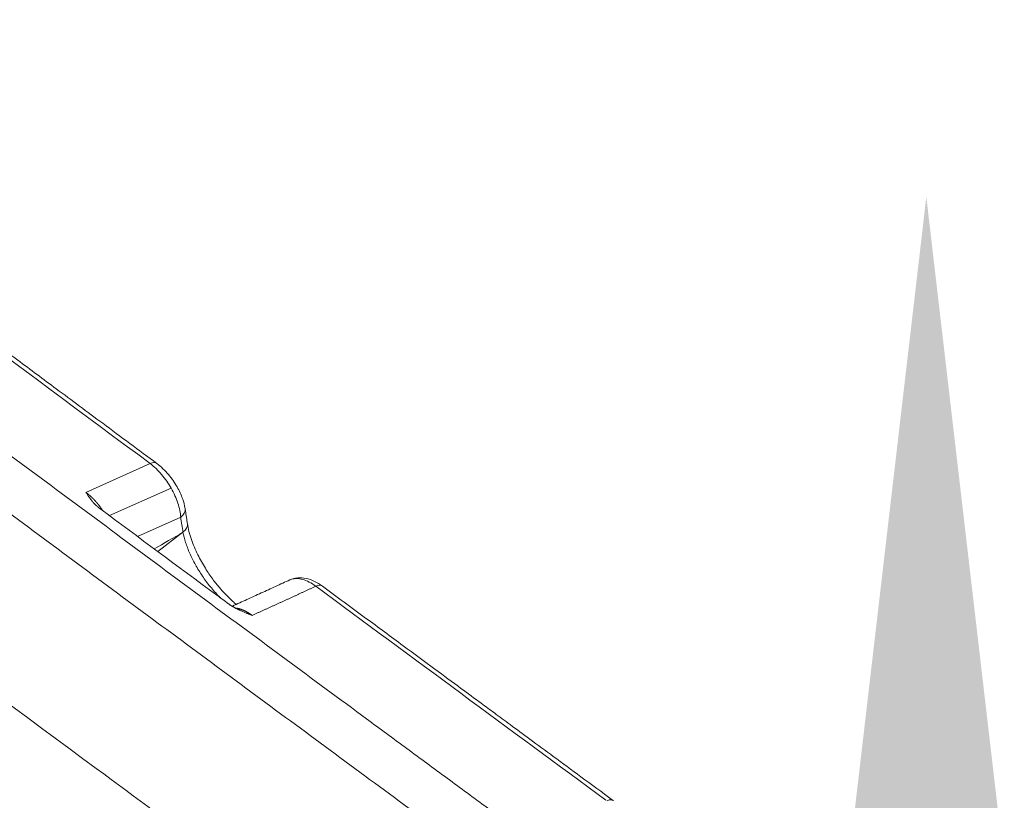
# Model space of a CAD drawing. Header units: millimetres. Extents: x 19214 to 26510, y -7957 to -532.
# Tile 112 of 150: x 26420 to 26436, y -7538 to -7526. Entities that reach past the tile are written whole.
import ezdxf

# ---------------------------------------------------------------- set-up
doc = ezdxf.new("R2010")
doc.units = ezdxf.units.MM
doc.header["$LTSCALE"] = 0.3175
doc.layers.add('1轮廓实线层', color=7, linetype='Continuous', lineweight=18)
doc.layers.add('7标注层', color=4, linetype='Continuous', lineweight=13)

# ---------------------------------------------------------------- blocks, each defined once
blk = doc.blocks.new('坐标系')
at = {"layer": '1轮廓实线层'}
for p, q in [((42539.3188, -35934.3223), (42538.7413, -35934.5803)), ((42539.5062, -35934.5414), (42538.9519, -35934.7891)), ((42539.2051, -35934.9768), (42539.5925, -35934.8036)), ((42539.3858, -35935.1106), (42539.613, -35934.9388))]:
    blk.add_line(p, q, dxfattribs=at)
for centre, major_axis, ratio, start_param, end_param in [((42539.2939, -35934.4335), (0.0838, 0.1129), 0.490318, 6.281863, 7.01939), ((42539.4931, -35934.747), (-0.139, -0.0214), 0.656514, 2.262195, 3.143114), ((42539.5136, -35934.8821), (-0.1391, -0.0208), 0.654628, 2.264809, 3.138834), ((42540.781, -35935.535), (-0.0836, -0.1131), 0.491715, 3.140073, 3.876982)]:
    blk.add_ellipse(centre, major_axis=major_axis, ratio=ratio, start_param=start_param, end_param=end_param, dxfattribs=at)
for points, knots in [([(42520.0546, -35920.3356), (42521.9234, -35921.8575), (42524.7207, -35924.0883), (42528.4637, -35926.9991), (42531.2802, -35929.157), (42533.6375, -35930.9401), (42535.5308, -35932.3607), (42536.9549, -35933.4242), (42538.3839, -35934.4867), (42539.5792, -35935.3723), (42540.5387, -35936.0814), (42541.1398, -35936.525), (42541.6215, -35936.8803), (42541.9836, -35937.147), (42542.285, -35937.369), (42542.4975, -35937.5255), (42542.617, -35937.6134), (42542.6806, -35937.6602), (42542.7088, -35937.6809)], [0, 0, 0, 0, 0.25, 0.375, 0.5, 0.625, 0.6875, 0.75, 0.8125, 0.875, 0.90625, 0.9375, 0.953125, 0.96875, 0.984375, 0.992187, 0.996094, 1, 1, 1, 1]), ([(42542.3105, -35937.9101), (42541.8367, -35937.5614), (42541.3629, -35937.2124), (42540.6523, -35936.6883), (42540.4154, -35936.5135), (42539.9417, -35936.1636), (42539.7049, -35935.9886), (42538.9944, -35935.4632), (42538.5208, -35935.1124), (42537.5738, -35934.4096), (42537.1004, -35934.0577), (42535.6803, -35932.9999), (42534.7339, -35932.292), (42533.315, -35931.2251), (42532.8422, -35930.8686), (42531.8969, -35930.1536), (42531.4244, -35929.7951), (42530.4799, -35929.0761), (42530.0079, -35928.7155), (42529.0641, -35927.9921), (42528.5924, -35927.6293), (42527.6491, -35926.9014), (42527.1776, -35926.5363), (42526.2347, -35925.8035), (42525.7634, -35925.4359), (42524.8211, -35924.698), (42524.3501, -35924.3278), (42523.4088, -35923.5842), (42522.9386, -35923.2109), (42521.9993, -35922.4608), (42521.5303, -35922.0839), (42520.8272, -35921.5163), (42520.5929, -35921.3267), (42520.2414, -35921.0417), (42520.1243, -35920.9466), (42519.89, -35920.7562), (42519.7729, -35920.6609), (42519.6557, -35920.5655)], [0, 0, 0, 0, 0.0625, 0.0625, 0.09375, 0.09375, 0.125, 0.125, 0.1875, 0.1875, 0.25, 0.25, 0.375, 0.375, 0.4375, 0.4375, 0.5, 0.5, 0.5625, 0.5625, 0.625, 0.625, 0.6875, 0.6875, 0.75, 0.75, 0.8125, 0.8125, 0.875, 0.875, 0.9375, 0.9375, 0.96875, 0.96875, 0.984375, 0.984375, 1, 1, 1, 1]), ([(42539.3777, -35934.3206), (42539.2158, -35934.2005), (42538.9152, -35933.9773), (42538.4989, -35933.6679), (42538.152, -35933.4097), (42537.8688, -35933.1988), (42537.6265, -35933.0182), (42537.4008, -35932.8498), (42537.0363, -35932.5777), (42536.5321, -35932.2009), (42535.9221, -35931.7439), (42535.3466, -35931.3119), (42534.8221, -35930.9175), (42534.4131, -35930.6092), (42534.0963, -35930.3702), (42533.835, -35930.1728), (42533.5111, -35929.9279), (42533.1239, -35929.6347), (42532.6736, -35929.2931), (42532.3524, -35929.0489), (42532.1813, -35928.9186)], [0, 0, 0, 0, 0.067409, 0.125199, 0.17337, 0.21192, 0.243138, 0.274309, 0.305978, 0.395012, 0.484387, 0.560221, 0.634926, 0.703078, 0.730793, 0.767039, 0.812082, 0.865922, 0.92856, 1, 1, 1, 1]), ([(42533.9131, -35933.4045), (42534.241, -35933.6498), (42534.569, -35933.8948), (42536.2089, -35935.1179), (42537.5216, -35936.091), (42539.5408, -35937.5822), (42540.247, -35938.1026), (42540.9533, -35938.6224)], [0, 0, 0, 0, 0.139842, 0.139842, 0.699215, 0.699215, 1, 1, 1, 1]), ([(42539.3188, -35934.3223), (42539.3549, -35934.3493), (42539.3892, -35934.382), (42539.4539, -35934.4582), (42539.4828, -35934.4998), (42539.5325, -35934.588), (42539.5522, -35934.6325), (42539.5813, -35934.7216), (42539.5898, -35934.7639), (42539.5925, -35934.8036)], [0, 0, 0, 0, 0.25, 0.25, 0.5, 0.5, 0.75, 0.75, 1, 1, 1, 1]), ([(42539.6321, -35934.7254), (42539.6274, -35934.696), (42539.6111, -35934.6327), (42539.562, -35934.5268), (42539.4977, -35934.4348), (42539.4329, -35934.3654), (42539.3968, -35934.3349), (42539.3777, -35934.3206)], [0, 0, 0, 0, 0.205698, 0.438977, 0.702065, 0.846557, 1, 1, 1, 1]), ([(42538.7413, -35934.5803), (42538.7421, -35934.581), (42538.7438, -35934.5822), (42538.7463, -35934.5841), (42538.7488, -35934.586), (42538.7514, -35934.588), (42538.7539, -35934.59), (42538.7565, -35934.592), (42538.759, -35934.5941), (42538.7616, -35934.5961), (42538.7642, -35934.5983), (42538.7667, -35934.6004), (42538.7693, -35934.6026), (42538.7719, -35934.6048), (42538.7745, -35934.607), (42538.777, -35934.6093), (42538.7796, -35934.6116), (42538.7822, -35934.6139), (42538.7848, -35934.6163), (42538.7874, -35934.6186), (42538.79, -35934.6211), (42538.7926, -35934.6235), (42538.7952, -35934.626), (42538.7978, -35934.6285), (42538.8004, -35934.6311), (42538.803, -35934.6336), (42538.8056, -35934.6362), (42538.8082, -35934.6389), (42538.8109, -35934.6415), (42538.8135, -35934.6442), (42538.816, -35934.6469), (42538.8186, -35934.6497), (42538.8212, -35934.6525), (42538.8238, -35934.6553), (42538.8264, -35934.6581), (42538.829, -35934.661), (42538.8316, -35934.6639), (42538.8341, -35934.6669), (42538.8367, -35934.6698), (42538.8393, -35934.6728), (42538.8418, -35934.6758), (42538.8444, -35934.6789), (42538.8469, -35934.682), (42538.8495, -35934.6851), (42538.852, -35934.6882), (42538.8545, -35934.6913), (42538.857, -35934.6945), (42538.8595, -35934.6977), (42538.862, -35934.701), (42538.8645, -35934.7042), (42538.867, -35934.7075), (42538.8694, -35934.7108), (42538.8719, -35934.7142), (42538.8743, -35934.7175), (42538.8767, -35934.7209), (42538.8792, -35934.7243), (42538.8816, -35934.7278), (42538.8839, -35934.7312), (42538.886, -35934.7343), (42538.8873, -35934.7362), (42538.8878, -35934.7369)], [0, 0, 0, 0, 0.015784, 0.031631, 0.047539, 0.063509, 0.07954, 0.095633, 0.111787, 0.128002, 0.144277, 0.160612, 0.177007, 0.193462, 0.209976, 0.226549, 0.24318, 0.25987, 0.276617, 0.293422, 0.310284, 0.327203, 0.344178, 0.361209, 0.378295, 0.395436, 0.412632, 0.429881, 0.447184, 0.46454, 0.481948, 0.499409, 0.51692, 0.534483, 0.552096, 0.569758, 0.58747, 0.60523, 0.623038, 0.640893, 0.658795, 0.676742, 0.694735, 0.712773, 0.730855, 0.748979, 0.767147, 0.785356, 0.803606, 0.821897, 0.840227, 0.858596, 0.877003, 0.895447, 0.913927, 0.932444, 0.950995, 0.96958, 0.988199, 1, 1, 1, 1]), ([(42538.8659, -35934.7254), (42538.8652, -35934.7248), (42538.8637, -35934.7238), (42538.8616, -35934.7221), (42538.8595, -35934.7205), (42538.8573, -35934.7188), (42538.8552, -35934.7171), (42538.8531, -35934.7154), (42538.8509, -35934.7136), (42538.8488, -35934.7118), (42538.8467, -35934.71), (42538.8446, -35934.7082), (42538.8425, -35934.7064), (42538.8404, -35934.7045), (42538.8384, -35934.7026), (42538.8363, -35934.7007), (42538.8342, -35934.6988), (42538.8321, -35934.6968), (42538.8301, -35934.6948), (42538.828, -35934.6928), (42538.826, -35934.6908), (42538.8239, -35934.6887), (42538.8219, -35934.6867), (42538.8199, -35934.6846), (42538.8178, -35934.6824), (42538.8158, -35934.6803), (42538.8138, -35934.6781), (42538.8118, -35934.6759), (42538.8098, -35934.6737), (42538.8078, -35934.6715), (42538.8058, -35934.6692), (42538.8038, -35934.6669), (42538.8018, -35934.6646), (42538.7999, -35934.6623), (42538.7979, -35934.6599), (42538.7959, -35934.6576), (42538.7927, -35934.6535), (42538.788, -35934.6477), (42538.782, -35934.6398), (42538.7758, -35934.6314), (42538.7693, -35934.6223), (42538.7626, -35934.6126), (42538.7557, -35934.6024), (42538.7485, -35934.5916), (42538.7437, -35934.5842), (42538.7413, -35934.5803)], [0, 0, 0, 0, 0.012376, 0.02485, 0.037425, 0.050102, 0.062881, 0.075764, 0.088753, 0.101848, 0.11505, 0.128362, 0.141784, 0.155316, 0.168961, 0.182719, 0.196591, 0.210578, 0.224682, 0.238902, 0.253241, 0.267698, 0.282275, 0.296973, 0.311792, 0.326734, 0.341798, 0.356987, 0.3723, 0.387738, 0.403303, 0.418994, 0.434812, 0.450759, 0.466835, 0.483039, 0.499374, 0.548725, 0.601831, 0.658708, 0.719367, 0.783819, 0.85207, 0.924129, 1, 1, 1, 1]), ([(42540.0216, -35935.5811), (42539.987, -35935.5556), (42539.6012, -35935.2702), (42539.216, -35934.985), (42538.8659, -35934.7254)], [0, 0, 0, 0, 0.089621, 1, 1, 1, 1]), ([(42540.0924, -35935.5883), (42540.0817, -35935.5794), (42540.0587, -35935.5594), (42540.024, -35935.5267), (42539.9836, -35935.4854), (42539.9352, -35935.4311), (42539.8754, -35935.3555), (42539.8082, -35935.2567), (42539.7406, -35935.1356), (42539.6822, -35934.9965), (42539.6596, -35934.9068), (42539.6527, -35934.8611)], [0, 0, 0, 0, 0.051071, 0.110319, 0.166014, 0.244662, 0.3476, 0.474772, 0.626405, 0.801909, 1, 1, 1, 1]), ([(42539.6131, -35934.9388), (42539.6185, -35934.9684), (42539.6264, -35934.9991), (42539.6418, -35935.0469), (42539.6475, -35935.0631), (42539.6601, -35935.096), (42539.6671, -35935.1128), (42539.6895, -35935.1633), (42539.7064, -35935.197), (42539.7441, -35935.2645), (42539.7651, -35935.2987), (42539.8099, -35935.3647), (42539.8337, -35935.3966), (42539.8838, -35935.4585), (42539.9104, -35935.4885), (42539.9413, -35935.5202), (42539.9453, -35935.5243), (42539.9493, -35935.5283)], [0, 0, 0, 0, 0.162639, 0.162639, 0.243958, 0.243958, 0.325277, 0.325277, 0.487916, 0.487916, 0.650554, 0.650554, 0.813193, 0.813193, 0.975831, 0.975831, 1, 1, 1, 1]), ([(42540.8646, -35935.422), (42540.8416, -35935.405), (42540.7938, -35935.3762), (42540.7173, -35935.3497), (42540.6406, -35935.3444), (42540.5949, -35935.3563), (42540.573, -35935.3663)], [0, 0, 0, 0, 0.234115, 0.481321, 0.737444, 1, 1, 1, 1]), ([(42540.573, -35935.3664), (42540.5775, -35935.3643), (42540.5822, -35935.3624), (42540.6015, -35935.3562), (42540.6174, -35935.3539), (42540.6514, -35935.3544), (42540.6693, -35935.3572), (42540.7067, -35935.3678), (42540.7264, -35935.3758), (42540.7657, -35935.3962), (42540.7856, -35935.4087), (42540.8057, -35935.4236)], [0, 0, 0, 0, 0.076879, 0.076879, 0.307659, 0.307659, 0.538439, 0.538439, 0.76922, 0.76922, 1, 1, 1, 1]), ([(42543.4696, -35937.3434), (42543.375, -35937.2738), (42543.1978, -35937.1434), (42542.9499, -35936.9608), (42542.7377, -35936.8044), (42542.5612, -35936.6744), (42542.4162, -35936.5675), (42542.2694, -35936.4592), (42542.0916, -35936.3281), (42541.858, -35936.1558), (42541.5728, -35935.9452), (42541.2359, -35935.6964), (42540.9941, -35935.5177), (42540.8646, -35935.422)], [0, 0, 0, 0, 0.108883, 0.204048, 0.285496, 0.353226, 0.407239, 0.452483, 0.522317, 0.611986, 0.72149, 0.850828, 1, 1, 1, 1]), ([(42540.2332, -35935.6851), (42540.23, -35935.6838), (42540.2238, -35935.6814), (42540.2145, -35935.6777), (42540.2057, -35935.6742), (42540.1972, -35935.6707), (42540.189, -35935.6674), (42540.1793, -35935.6634), (42540.1682, -35935.6588), (42540.1557, -35935.6535), (42540.1438, -35935.6483), (42540.1324, -35935.6432), (42540.1227, -35935.6387), (42540.1146, -35935.6349), (42540.108, -35935.6317), (42540.1015, -35935.6285), (42540.0951, -35935.6253), (42540.0889, -35935.6221), (42540.0828, -35935.6189), (42540.0769, -35935.6157), (42540.0711, -35935.6125), (42540.0655, -35935.6094), (42540.06, -35935.6062), (42540.0547, -35935.6031), (42540.0495, -35935.5999), (42540.0445, -35935.5968), (42540.0396, -35935.5936), (42540.0349, -35935.5905), (42540.0303, -35935.5874), (42540.0259, -35935.5843), (42540.023, -35935.5822), (42540.0216, -35935.5811)], [0, 0, 0, 0, 0.042164, 0.082843, 0.122037, 0.159747, 0.195973, 0.230718, 0.288872, 0.344931, 0.398905, 0.450807, 0.500649, 0.532263, 0.56339, 0.594036, 0.624205, 0.653903, 0.683135, 0.711908, 0.740226, 0.768097, 0.795526, 0.822522, 0.849091, 0.875241, 0.90098, 0.926316, 0.951258, 0.975817, 1, 1, 1, 1]), ([(42540.0927, -35935.6201), (42540.0943, -35935.6204), (42540.0977, -35935.621), (42540.1028, -35935.6221), (42540.1081, -35935.6233), (42540.1134, -35935.6246), (42540.1187, -35935.626), (42540.124, -35935.6276), (42540.1293, -35935.6293), (42540.1346, -35935.6311), (42540.14, -35935.6331), (42540.1453, -35935.6351), (42540.1506, -35935.6373), (42540.1559, -35935.6396), (42540.1612, -35935.642), (42540.1665, -35935.6444), (42540.1718, -35935.647), (42540.1771, -35935.6497), (42540.1823, -35935.6525), (42540.1875, -35935.6554), (42540.1927, -35935.6584), (42540.1979, -35935.6614), (42540.203, -35935.6646), (42540.2082, -35935.6678), (42540.2132, -35935.6711), (42540.2183, -35935.6745), (42540.2233, -35935.678), (42540.2283, -35935.6815), (42540.2316, -35935.6839), (42540.2332, -35935.6851)], [0, 0, 0, 0, 0.035703, 0.074659, 0.113511, 0.152251, 0.190874, 0.229374, 0.267744, 0.305978, 0.344071, 0.382018, 0.419812, 0.457449, 0.494924, 0.53223, 0.569365, 0.606322, 0.643098, 0.679688, 0.716088, 0.752294, 0.788302, 0.824108, 0.859709, 0.895102, 0.930284, 0.96525, 1, 1, 1, 1]), ([(42543.4769, -35937.3489), (42543.4754, -35937.3477), (42543.4738, -35937.3467), (42543.4685, -35937.3441), (42543.4646, -35937.3428), (42543.4563, -35937.3415), (42543.4518, -35937.3414), (42543.4425, -35937.3423), (42543.4376, -35937.3433), (42543.4279, -35937.3462), (42543.4229, -35937.3482), (42543.418, -35937.3505)], [0, 0, 0, 0, 0.108357, 0.108357, 0.331268, 0.331268, 0.554178, 0.554178, 0.777089, 0.777089, 1, 1, 1, 1])]:
    blk.add_open_spline(points, degree=3, knots=knots, dxfattribs=at)
for points, degree in [([(42532.1225, -35928.9204), (42534.5179, -35930.7436), (42536.9172, -35932.5403), (42539.3188, -35934.3223)], 3), ([(42539.8308, -35939.0615), (42537.7071, -35937.4975), (42535.5844, -35935.9267), (42533.4636, -35934.3407)], 3), ([(42539.6527, -35934.8611), (42539.6321, -35934.7254)], 1), ([(42539.5925, -35934.8036), (42539.5995, -35934.8486), (42539.6063, -35934.8937), (42539.6131, -35934.9388)], 3), ([(42539.355, -35935.0878), (42539.441, -35935.0381), (42539.527, -35934.9885), (42539.6131, -35934.9388)], 3), ([(42540.573, -35935.3662), (42540.0578, -35935.6018)], 1), ([(42540.8057, -35935.4236), (42541.6737, -35936.0654), (42542.5421, -35936.7057), (42543.4106, -35937.345)], 3)]:
    blk.add_open_spline(points, degree=degree, dxfattribs=at)
blk.add_rational_spline([(42540.2332, -35935.6851), (42540.4249, -35935.5986), (42540.6158, -35935.5114), (42540.8057, -35935.4236)], [0.999999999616, 0.999999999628, 0.99999999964, 0.999999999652], degree=3, dxfattribs=at)
at = {"layer": '7标注层'}
blk.add_solid([(42546.987, -35937.9258), (42545.587, -35937.9258), (42546.287, -35931.9258)], dxfattribs=at)

msp = doc.modelspace()

# ---------------------------------------------------------------- block references
at = {"lineweight": 13, "xscale": 1.8, "yscale": 1.8, "zscale": 1.8}
msp.add_blockref('坐标系', (-50148.901, 57148.966), dxfattribs=at)

doc.saveas('drawing.dxf')
